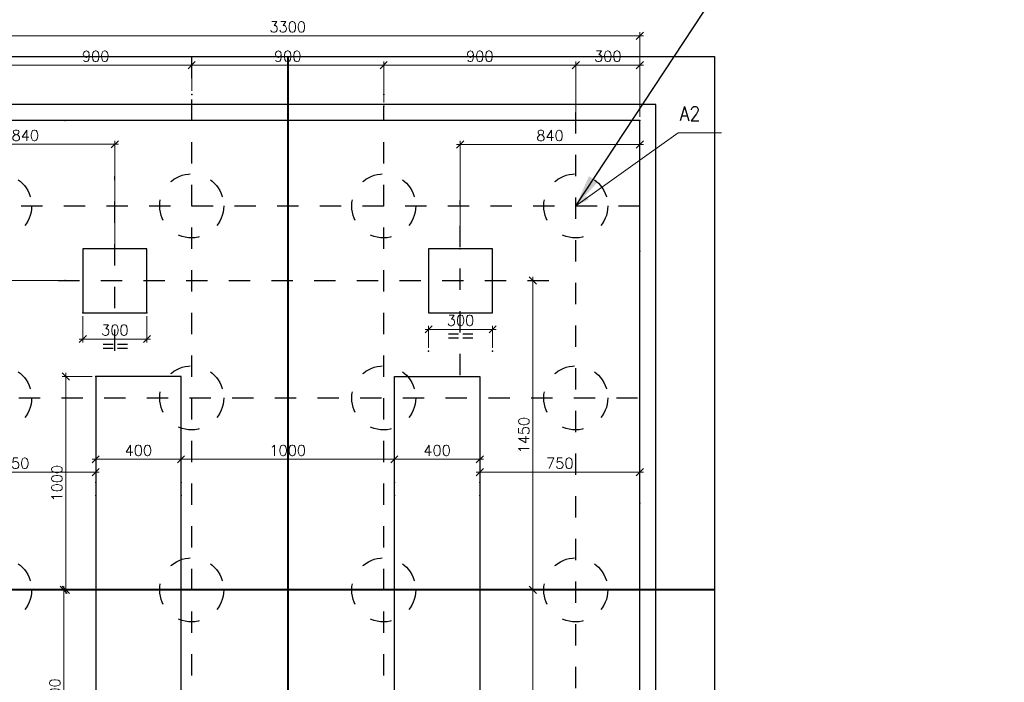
# Model space of a CAD drawing. Header units: inches. Extents: x 727810 to 1461440, y 2714588 to 5435005.
# Tile 39 of 233: x 728292.73 to 728297.34, y 2716085.36 to 2716088.46. Entities that reach past the tile are written whole.
import ezdxf
from ezdxf.enums import TextEntityAlignment as Align

# ---------------------------------------------------------------- set-up
doc = ezdxf.new("R2010")
doc.units = ezdxf.units.IN
doc.header["$MEASUREMENT"] = 0
for name, pattern in [('CENTER', [2, 1.25, -0.25, 0.25, -0.25]), ('DASHDOT', [1, 0.5, -0.25, 0, -0.25]), ('HIDDEN', [0.375, 0.25, -0.125])]:
    doc.linetypes.add(name, pattern=pattern)
doc.layers.add('DIM', color=1, linetype='Continuous')
doc.layers.add('Inverter Room', color=7, linetype='Continuous')
doc.layers.add('DIM.', color=6, linetype='Continuous', lineweight=20)
doc.styles.add('ROMANS', font='ROMANS.shx', dxfattribs={"height": 10})
doc.dimstyles.new('DIM-', dxfattribs={"dimscale": 0, "dimtxt": 0.15, "dimasz": 0.15, "dimexe": 0, "dimexo": 0, "dimgap": 0.15, "dimtad": 1, "dimdec": 0, "dimlfac": 1000, "dimzin": 0, "dimdsep": 46, "dimtxsty": 'ROMANS', "dimblk": 'OBLIQUE', "dimcen": 0, "dimclrd": 6, "dimclre": 6, "dimclrt": 3, "dimadec": 0, "dimazin": 0, "dimtfac": 1, "dimtdec": 0, "dimtmove": 2, "dimatfit": 3, "dimfxl": 1, "dimtolj": 1, "dimtzin": 0, "dimarcsym": 2})
doc.dimstyles.new('ROMANS$0', dxfattribs={"dimscale": 100, "dimtxt": 100, "dimasz": 1, "dimexe": 0.5, "dimexo": 0.5, "dimgap": 0.5, "dimtad": 1, "dimdec": 0, "dimrnd": 5, "dimdsep": 46, "dimtxsty": 'ROMANS', "dimblk": 'OBLIQUE', "dimcen": 1, "dimdle": 0.5, "dimclrd": 6, "dimclre": 6, "dimclrt": 3, "dimadec": 0, "dimazin": 0, "dimtfac": 1, "dimtdec": 0, "dimtix": 1, "dimtmove": 0, "dimatfit": 3, "dimldrblk": 'OBLIQUE', "dimfxl": 1, "dimtolj": 1, "dimtzin": 0, "dimarcsym": 0})
doc.dimstyles.new('ROMANS$7', dxfattribs={"dimscale": 100, "dimtxt": 2.5, "dimasz": 2, "dimexe": 20, "dimexo": 20, "dimgap": 0.5, "dimtad": 1, "dimdec": 0, "dimrnd": 5, "dimzin": 0, "dimdsep": 46, "dimtxsty": 'ROMANS', "dimcen": 0.09, "dimdle": 20, "dimclrd": 256, "dimclre": 256, "dimclrt": 3, "dimadec": 0, "dimazin": 0, "dimtfac": 20, "dimtdec": 0, "dimtix": 1, "dimtmove": 2, "dimatfit": 3, "dimfxl": 1, "dimtolj": 1, "dimtzin": 0, "dimarcsym": 0})

# ---------------------------------------------------------------- blocks, each defined once
blk = doc.blocks.new('_Oblique')
at = {"color": 0, "linetype": 'ByBlock', "lineweight": -2}
blk.add_line((-0.5, -0.5), (0.5, 0.5), dxfattribs=at)
blk = doc.blocks.new('*D96')
at = {"layer": 'Inverter Room', "color": 6, "lineweight": -2, "transparency": 16777216}
for p, q in [((2650924, -2589034), (2651924, -2589034)), ((2650974, -2589761), (2650974, -2588984)), ((2651874, -2589761), (2651874, -2588984))]:
    blk.add_line(p, q, dxfattribs=at)
at = {"layer": 'Inverter Room', "color": 0, "transparency": 16777216}
for p in [(2651874, -2589034), (2650974, -2589811, -158), (2651874, -2589811)]:
    blk.add_point(p, dxfattribs=at)
at = {"layer": 'Inverter Room', "color": 6, "lineweight": -2, "transparency": 16777216, "xscale": 100, "yscale": 100, "zscale": 100, "rotation": 180}
blk.add_blockref('_Oblique', (2650974, -2589034), dxfattribs=at)
at = {"layer": 'Inverter Room', "color": 6, "lineweight": -2, "transparency": 16777216, "xscale": 100, "yscale": 100, "zscale": 100}
blk.add_blockref('_Oblique', (2651874, -2589034), dxfattribs=at)
at = {"layer": 'Inverter Room', "color": 3, "transparency": 16777216, "insert": (2651424, -2588909), "char_height": 150, "attachment_point": 5, "style": 'ROMANS'}
blk.add_mtext('\\A1;300', dxfattribs=at)
blk = doc.blocks.new('*D99')
at = {"layer": 'Inverter Room', "color": 6, "lineweight": -2, "transparency": 16777216}
for p, q in [((2642824, -2589034), (2645624, -2589034)), ((2642874, -2589761), (2642874, -2588984)), ((2645574, -2589398), (2645574, -2588984))]:
    blk.add_line(p, q, dxfattribs=at)
at = {"layer": 'Inverter Room', "color": 0, "transparency": 16777216}
for p in [(2645574, -2589034), (2645574, -2589448, -143), (2642874, -2589811, -158)]:
    blk.add_point(p, dxfattribs=at)
at = {"layer": 'Inverter Room', "color": 6, "lineweight": -2, "transparency": 16777216, "xscale": 100, "yscale": 100, "zscale": 100, "rotation": 180}
blk.add_blockref('_Oblique', (2642874, -2589034), dxfattribs=at)
at = {"layer": 'Inverter Room', "color": 6, "lineweight": -2, "transparency": 16777216, "xscale": 100, "yscale": 100, "zscale": 100}
blk.add_blockref('_Oblique', (2645574, -2589034), dxfattribs=at)
at = {"layer": 'Inverter Room', "color": 3, "transparency": 16777216, "insert": (2644224, -2588909), "char_height": 150, "attachment_point": 5, "style": 'ROMANS'}
blk.add_mtext('\\A1;900', dxfattribs=at)
blk = doc.blocks.new('*D100')
at = {"layer": 'Inverter Room', "color": 6, "lineweight": -2, "transparency": 16777216}
for p, q in [((2648224, -2589034), (2651024, -2589034)), ((2648274, -2589398), (2648274, -2588984)), ((2650974, -2589761), (2650974, -2588984))]:
    blk.add_line(p, q, dxfattribs=at)
at = {"layer": 'Inverter Room', "color": 0, "transparency": 16777216}
for p in [(2650974, -2589034), (2648274, -2589448, -143), (2650974, -2589811)]:
    blk.add_point(p, dxfattribs=at)
at = {"layer": 'Inverter Room', "color": 6, "lineweight": -2, "transparency": 16777216, "xscale": 100, "yscale": 100, "zscale": 100, "rotation": 180}
blk.add_blockref('_Oblique', (2648274, -2589034), dxfattribs=at)
at = {"layer": 'Inverter Room', "color": 6, "lineweight": -2, "transparency": 16777216, "xscale": 100, "yscale": 100, "zscale": 100}
blk.add_blockref('_Oblique', (2650974, -2589034), dxfattribs=at)
at = {"layer": 'Inverter Room', "color": 3, "transparency": 16777216, "insert": (2649624, -2588909), "char_height": 150, "attachment_point": 5, "style": 'ROMANS'}
blk.add_mtext('\\A1;900', dxfattribs=at)
blk = doc.blocks.new('*D120')
at = {"layer": 'Inverter Room', "color": 6, "lineweight": -2, "transparency": 16777216}
for p, q in [((2641924, -2588622), (2651924, -2588622)), ((2641974, -2589761), (2641974, -2588572)), ((2651874, -2589761), (2651874, -2588572))]:
    blk.add_line(p, q, dxfattribs=at)
at = {"layer": 'Inverter Room', "color": 0, "transparency": 16777216}
for p in [(2651874, -2588622), (2641974, -2589811), (2651874, -2589811)]:
    blk.add_point(p, dxfattribs=at)
at = {"layer": 'Inverter Room', "color": 6, "lineweight": -2, "transparency": 16777216, "xscale": 100, "yscale": 100, "zscale": 100, "rotation": 180}
blk.add_blockref('_Oblique', (2641974, -2588622), dxfattribs=at)
at = {"layer": 'Inverter Room', "color": 6, "lineweight": -2, "transparency": 16777216, "xscale": 100, "yscale": 100, "zscale": 100}
blk.add_blockref('_Oblique', (2651874, -2588622), dxfattribs=at)
at = {"layer": 'Inverter Room', "color": 3, "transparency": 16777216, "insert": (2646924, -2588497), "char_height": 150, "attachment_point": 5, "style": 'ROMANS'}
blk.add_mtext('\\A1;3300', dxfattribs=at)
blk = doc.blocks.new('*D122')
at = {"layer": 'Inverter Room', "color": 6, "lineweight": -2, "transparency": 16777216}
for p, q in [((2648324, -2589034), (2645524, -2589034)), ((2645574, -2589398), (2645574, -2588984)), ((2648274, -2589562), (2648274, -2588984))]:
    blk.add_line(p, q, dxfattribs=at)
at = {"layer": 'Inverter Room', "color": 0, "transparency": 16777216}
for p in [(2645574, -2589034), (2645574, -2589448, -143), (2648274, -2589612, -144)]:
    blk.add_point(p, dxfattribs=at)
at = {"layer": 'Inverter Room', "color": 6, "lineweight": -2, "transparency": 16777216, "xscale": 100, "yscale": 100, "zscale": 100, "rotation": 180}
blk.add_blockref('_Oblique', (2645574, -2589034), dxfattribs=at)
at = {"layer": 'Inverter Room', "color": 6, "lineweight": -2, "transparency": 16777216, "xscale": 100, "yscale": 100, "zscale": 100}
blk.add_blockref('_Oblique', (2648274, -2589034), dxfattribs=at)
at = {"layer": 'Inverter Room', "color": 3, "transparency": 16777216, "insert": (2646924, -2588909), "char_height": 150, "attachment_point": 5, "style": 'ROMANS'}
blk.add_mtext('\\A1;900', dxfattribs=at)
blk = doc.blocks.new('*D124')
at = {"layer": 'Inverter Room', "color": 6, "lineweight": -2, "transparency": 16777216}
for p, q in [((2644174, -2594577), (2645474, -2594577)), ((2644224, -2594854), (2644224, -2594527)), ((2645424, -2594854), (2645424, -2594527))]:
    blk.add_line(p, q, dxfattribs=at)
at = {"layer": 'Inverter Room', "color": 0, "transparency": 16777216}
for p in [(2645424, -2594577), (2644224, -2594904), (2645424, -2594904)]:
    blk.add_point(p, dxfattribs=at)
at = {"layer": 'Inverter Room', "color": 6, "lineweight": -2, "transparency": 16777216, "xscale": 100, "yscale": 100, "zscale": 100, "rotation": 180}
blk.add_blockref('_Oblique', (2644224, -2594577), dxfattribs=at)
at = {"layer": 'Inverter Room', "color": 6, "lineweight": -2, "transparency": 16777216, "xscale": 100, "yscale": 100, "zscale": 100}
blk.add_blockref('_Oblique', (2645424, -2594577), dxfattribs=at)
at = {"layer": 'Inverter Room', "color": 3, "transparency": 16777216, "insert": (2644824, -2594452), "char_height": 150, "attachment_point": 5, "style": 'ROMANS'}
blk.add_mtext('\\A1;400', dxfattribs=at)
blk = doc.blocks.new('*D125')
at = {"layer": 'Inverter Room', "color": 6, "lineweight": -2, "transparency": 16777216}
for p, q in [((2645374, -2594577), (2648474, -2594577)), ((2645424, -2595035), (2645424, -2594527)), ((2648424, -2594854), (2648424, -2594527))]:
    blk.add_line(p, q, dxfattribs=at)
at = {"layer": 'Inverter Room', "color": 0, "transparency": 16777216}
for p in [(2648424, -2594577), (2648424, -2594904), (2645424, -2595085)]:
    blk.add_point(p, dxfattribs=at)
at = {"layer": 'Inverter Room', "color": 6, "lineweight": -2, "transparency": 16777216, "xscale": 100, "yscale": 100, "zscale": 100, "rotation": 180}
blk.add_blockref('_Oblique', (2645424, -2594577), dxfattribs=at)
at = {"layer": 'Inverter Room', "color": 6, "lineweight": -2, "transparency": 16777216, "xscale": 100, "yscale": 100, "zscale": 100}
blk.add_blockref('_Oblique', (2648424, -2594577), dxfattribs=at)
at = {"layer": 'Inverter Room', "color": 3, "transparency": 16777216, "insert": (2646924, -2594452), "char_height": 150, "attachment_point": 5, "style": 'ROMANS'}
blk.add_mtext('\\A1;1000', dxfattribs=at)
blk = doc.blocks.new('*D126')
at = {"layer": 'Inverter Room', "color": 6, "lineweight": -2, "transparency": 16777216}
for p, q in [((2648374, -2594577), (2649674, -2594577)), ((2648424, -2595035), (2648424, -2594527)), ((2649624, -2594854), (2649624, -2594527))]:
    blk.add_line(p, q, dxfattribs=at)
at = {"layer": 'Inverter Room', "color": 0, "transparency": 16777216}
for p in [(2649624, -2594577), (2649624, -2594904), (2648424, -2595085)]:
    blk.add_point(p, dxfattribs=at)
at = {"layer": 'Inverter Room', "color": 6, "lineweight": -2, "transparency": 16777216, "xscale": 100, "yscale": 100, "zscale": 100, "rotation": 180}
blk.add_blockref('_Oblique', (2648424, -2594577), dxfattribs=at)
at = {"layer": 'Inverter Room', "color": 6, "lineweight": -2, "transparency": 16777216, "xscale": 100, "yscale": 100, "zscale": 100}
blk.add_blockref('_Oblique', (2649624, -2594577), dxfattribs=at)
at = {"layer": 'Inverter Room', "color": 3, "transparency": 16777216, "insert": (2649024, -2594452), "char_height": 150, "attachment_point": 5, "style": 'ROMANS'}
blk.add_mtext('\\A1;400', dxfattribs=at)
blk = doc.blocks.new('*D127')
at = {"layer": 'Inverter Room', "color": 6, "lineweight": -2, "transparency": 16777216}
for p, q in [((2649574, -2594758), (2651924, -2594758)), ((2649624, -2595035), (2649624, -2594708)), ((2651874, -2595145), (2651874, -2594708))]:
    blk.add_line(p, q, dxfattribs=at)
at = {"layer": 'Inverter Room', "color": 0, "transparency": 16777216}
for p in [(2651874, -2594758), (2649624, -2595085), (2651874, -2595195)]:
    blk.add_point(p, dxfattribs=at)
at = {"layer": 'Inverter Room', "color": 6, "lineweight": -2, "transparency": 16777216, "xscale": 100, "yscale": 100, "zscale": 100, "rotation": 180}
blk.add_blockref('_Oblique', (2649624, -2594758), dxfattribs=at)
at = {"layer": 'Inverter Room', "color": 6, "lineweight": -2, "transparency": 16777216, "xscale": 100, "yscale": 100, "zscale": 100}
blk.add_blockref('_Oblique', (2651874, -2594758), dxfattribs=at)
at = {"layer": 'Inverter Room', "color": 3, "transparency": 16777216, "insert": (2650749, -2594633), "char_height": 150, "attachment_point": 5, "style": 'ROMANS'}
blk.add_mtext('\\A1;750', dxfattribs=at)
blk = doc.blocks.new('*D118')
at = {"layer": 'Inverter Room', "color": 6, "lineweight": -2, "transparency": 16777216}
for p, q in [((2644274, -2594758), (2641924, -2594758)), ((2641974, -2595145), (2641974, -2594708)), ((2644224, -2595035), (2644224, -2594708))]:
    blk.add_line(p, q, dxfattribs=at)
at = {"layer": 'Inverter Room', "color": 0, "transparency": 16777216}
for p in [(2641974, -2594758), (2644224, -2595085), (2641974, -2595195)]:
    blk.add_point(p, dxfattribs=at)
at = {"layer": 'Inverter Room', "color": 6, "lineweight": -2, "transparency": 16777216, "xscale": 100, "yscale": 100, "zscale": 100, "rotation": 180}
blk.add_blockref('_Oblique', (2641974, -2594758), dxfattribs=at)
at = {"layer": 'Inverter Room', "color": 6, "lineweight": -2, "transparency": 16777216, "xscale": 100, "yscale": 100, "zscale": 100}
blk.add_blockref('_Oblique', (2644224, -2594758), dxfattribs=at)
at = {"layer": 'Inverter Room', "color": 3, "transparency": 16777216, "insert": (2643099, -2594633), "char_height": 150, "attachment_point": 5, "style": 'ROMANS'}
blk.add_mtext('\\A1;750', dxfattribs=at)
blk = doc.blocks.new('*D128')
at = {"layer": 'Inverter Room', "color": 6, "lineweight": -2, "transparency": 16777216}
for p, q in [((2643805, -2593363), (2643805, -2596463)), ((2644174, -2593413), (2643755, -2593413)), ((2644174, -2596413), (2643755, -2596413))]:
    blk.add_line(p, q, dxfattribs=at)
at = {"layer": 'Inverter Room', "color": 0, "transparency": 16777216}
for p in [(2644224, -2593413), (2643805, -2596413), (2644224, -2596413)]:
    blk.add_point(p, dxfattribs=at)
at = {"layer": 'Inverter Room', "color": 6, "lineweight": -2, "transparency": 16777216, "xscale": 100, "yscale": 100, "zscale": 100}
for p, rotation in [((2643805, -2593413), 90), ((2643805, -2596413), 270)]:
    blk.add_blockref('_Oblique', p, dxfattribs=dict(at, rotation=rotation))
at = {"layer": 'Inverter Room', "color": 3, "transparency": 16777216, "insert": (2643680, -2594913), "char_height": 150, "attachment_point": 5, "rotation": 90, "style": 'ROMANS'}
blk.add_mtext('\\A1;1000', dxfattribs=at)
blk = doc.blocks.new('*D132')
at = {"layer": 'Inverter Room', "color": 6, "lineweight": -2, "transparency": 16777216}
for p, q in [((2644174, -2596413), (2643725, -2596413)), ((2643775, -2596363), (2643775, -2599466)), ((2644174, -2599416), (2643725, -2599416))]:
    blk.add_line(p, q, dxfattribs=at)
at = {"layer": 'Inverter Room', "color": 0, "transparency": 16777216}
for p in [(2644224, -2596413), (2643775, -2599416), (2644224, -2599416)]:
    blk.add_point(p, dxfattribs=at)
at = {"layer": 'Inverter Room', "color": 6, "lineweight": -2, "transparency": 16777216, "xscale": 100, "yscale": 100, "zscale": 100}
for p, rotation in [((2643775, -2596413), 90), ((2643775, -2599416), 270)]:
    blk.add_blockref('_Oblique', p, dxfattribs=dict(at, rotation=rotation))
at = {"layer": 'Inverter Room', "color": 3, "transparency": 16777216, "insert": (2643650, -2597914), "char_height": 150, "attachment_point": 5, "rotation": 90, "style": 'ROMANS'}
blk.add_mtext('\\A1;1000', dxfattribs=at)
blk = doc.blocks.new('*D110')
at = {"layer": 'Inverter Room', "color": 6, "lineweight": -2, "ltscale": 3, "transparency": 16777216}
for p, q in [((2644044, -2592566), (2644044, -2592936)), ((2644944, -2592566), (2644944, -2592936)), ((2643994, -2592886), (2644994, -2592886))]:
    blk.add_line(p, q, dxfattribs=at)
at = {"layer": 'Inverter Room', "color": 0, "linetype": 'DASHDOT', "ltscale": 3, "transparency": 16777216}
for p in [(2644044, -2592516, -3784798), (2644944, -2592516, -3784798), (2644944, -2592886)]:
    blk.add_point(p, dxfattribs=at)
at = {"layer": 'Inverter Room', "color": 6, "linetype": 'DASHDOT', "lineweight": -2, "ltscale": 3, "transparency": 16777216, "xscale": 100, "yscale": 100, "zscale": 100, "rotation": 180}
blk.add_blockref('_Oblique', (2644044, -2592886), dxfattribs=at)
at = {"layer": 'Inverter Room', "color": 6, "linetype": 'DASHDOT', "lineweight": -2, "ltscale": 3, "transparency": 16777216, "xscale": 100, "yscale": 100, "zscale": 100}
blk.add_blockref('_Oblique', (2644944, -2592886), dxfattribs=at)
at = {"layer": 'Inverter Room', "color": 3, "linetype": 'DASHDOT', "ltscale": 3, "transparency": 16777216, "insert": (2644494, -2592761), "char_height": 150, "attachment_point": 5, "style": 'ROMANS'}
blk.add_mtext('\\A1;300', dxfattribs=at)
blk = doc.blocks.new('*D111')
at = {"layer": 'Inverter Room', "color": 6, "lineweight": -2, "ltscale": 3, "transparency": 16777216}
for p, q in [((2649854, -2592750), (2648854, -2592750)), ((2648904, -2593008), (2648904, -2592700)), ((2649804, -2593008), (2649804, -2592700))]:
    blk.add_line(p, q, dxfattribs=at)
at = {"layer": 'Inverter Room', "color": 0, "linetype": 'DASHDOT', "ltscale": 3, "transparency": 16777216}
for p in [(2648904, -2592750), (2648904, -2593058, -2307323), (2649804, -2593058, -2307323)]:
    blk.add_point(p, dxfattribs=at)
at = {"layer": 'Inverter Room', "color": 6, "linetype": 'DASHDOT', "lineweight": -2, "ltscale": 3, "transparency": 16777216, "xscale": 100, "yscale": 100, "zscale": 100, "rotation": 180}
blk.add_blockref('_Oblique', (2648904, -2592750), dxfattribs=at)
at = {"layer": 'Inverter Room', "color": 6, "linetype": 'DASHDOT', "lineweight": -2, "ltscale": 3, "transparency": 16777216, "xscale": 100, "yscale": 100, "zscale": 100}
blk.add_blockref('_Oblique', (2649804, -2592750), dxfattribs=at)
at = {"layer": 'Inverter Room', "color": 3, "linetype": 'DASHDOT', "ltscale": 3, "transparency": 16777216, "insert": (2649354, -2592625), "char_height": 150, "attachment_point": 5, "style": 'ROMANS'}
blk.add_mtext('\\A1;300', dxfattribs=at)
blk = doc.blocks.new('*D103')
at = {"layer": 'Inverter Room', "color": 6, "lineweight": -2, "transparency": 16777216}
for p, q in [((2650320, -2596413), (2650320, -2596413)), ((2650370, -2600063), (2650370, -2596363)), ((2650320, -2600013), (2650320, -2600013))]:
    blk.add_line(p, q, dxfattribs=at)
at = {"layer": 'Inverter Room', "color": 0, "transparency": 16777216}
for p in [(2650370, -2596413), (2650370, -2596413), (2650370, -2600013)]:
    blk.add_point(p, dxfattribs=at)
at = {"layer": 'Inverter Room', "color": 6, "lineweight": -2, "transparency": 16777216, "xscale": 100, "yscale": 100, "zscale": 100}
for p, rotation in [((2650370, -2596413), 90.00202237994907), ((2650370, -2600013), 270.002022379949)]:
    blk.add_blockref('_Oblique', p, dxfattribs=dict(at, rotation=rotation))
at = {"layer": 'Inverter Room', "color": 3, "transparency": 16777216, "insert": (2650495, -2598213), "char_height": 150, "attachment_point": 5, "rotation": 270.002, "style": 'ROMANS'}
blk.add_mtext('\\A1;1200', dxfattribs=at)
blk = doc.blocks.new('*D130')
at = {"layer": 'Inverter Room', "color": 6, "lineweight": -2, "transparency": 16777216}
for p, q in [((2650370, -2596463), (2650370, -2592013)), ((2650420, -2592063), (2650420, -2592063)), ((2650420, -2596413), (2650420, -2596413))]:
    blk.add_line(p, q, dxfattribs=at)
at = {"layer": 'Inverter Room', "color": 0, "transparency": 16777216}
for p in [(2650370, -2592063), (2650370, -2592063), (2650370, -2596413)]:
    blk.add_point(p, dxfattribs=at)
at = {"layer": 'Inverter Room', "color": 6, "lineweight": -2, "transparency": 16777216, "xscale": 100, "yscale": 100, "zscale": 100}
for p, rotation in [((2650370, -2592063), 90), ((2650370, -2596413), 270)]:
    blk.add_blockref('_Oblique', p, dxfattribs=dict(at, rotation=rotation))
at = {"layer": 'Inverter Room', "color": 3, "transparency": 16777216, "insert": (2650245, -2594238), "char_height": 150, "attachment_point": 5, "rotation": 90, "style": 'ROMANS'}
blk.add_mtext('\\A1;1450', dxfattribs=at)
blk = doc.blocks.new('*D104')
at = {"layer": 'Inverter Room', "color": 6, "lineweight": -2, "transparency": 16777216}
for p, q in [((2644059, -2596413), (2641188, -2596413)), ((2641238, -2600065), (2641238, -2596363)), ((2644059, -2600015), (2641188, -2600015))]:
    blk.add_line(p, q, dxfattribs=at)
at = {"layer": 'Inverter Room', "color": 0, "transparency": 16777216}
for p in [(2641238, -2596413), (2644109, -2596413), (2644109, -2600015)]:
    blk.add_point(p, dxfattribs=at)
at = {"layer": 'Inverter Room', "color": 6, "lineweight": -2, "transparency": 16777216, "xscale": 100, "yscale": 100, "zscale": 100}
for p, rotation in [((2641238, -2596413), 90), ((2641238, -2600015), 270)]:
    blk.add_blockref('_Oblique', p, dxfattribs=dict(at, rotation=rotation))
at = {"layer": 'Inverter Room', "color": 3, "transparency": 16777216, "insert": (2641113, -2598214), "char_height": 150, "attachment_point": 5, "rotation": 90, "style": 'ROMANS'}
blk.add_mtext('\\A1;1200', dxfattribs=at)
blk = doc.blocks.new('*D105')
at = {"layer": 'Inverter Room', "color": 6, "lineweight": -2, "transparency": 16777216}
for p, q in [((2641238, -2592113), (2641238, -2589761)), ((2643743, -2589811), (2641188, -2589811)), ((2643743, -2592063), (2641188, -2592063))]:
    blk.add_line(p, q, dxfattribs=at)
at = {"layer": 'Inverter Room', "color": 0, "transparency": 16777216}
for p in [(2641238, -2589811), (2643793, -2589811), (2643793, -2592063)]:
    blk.add_point(p, dxfattribs=at)
at = {"layer": 'Inverter Room', "color": 6, "lineweight": -2, "transparency": 16777216, "xscale": 100, "yscale": 100, "zscale": 100}
for p, rotation in [((2641238, -2589811), 90), ((2641238, -2592063), 270)]:
    blk.add_blockref('_Oblique', p, dxfattribs=dict(at, rotation=rotation))
at = {"layer": 'Inverter Room', "color": 3, "transparency": 16777216, "insert": (2641113, -2590937), "char_height": 150, "attachment_point": 5, "rotation": 90, "style": 'ROMANS'}
blk.add_mtext('\\A1;750', dxfattribs=at)
blk = doc.blocks.new('*D114')
at = {"layer": 'Inverter Room', "color": 6, "lineweight": -2, "transparency": 16777216}
for p, q in [((2641925, -2590148), (2644544, -2590148)), ((2641975, -2591566), (2641975, -2590098)), ((2644494, -2591568), (2644494, -2590098))]:
    blk.add_line(p, q, dxfattribs=at)
at = {"layer": 'Inverter Room', "color": 0, "transparency": 16777216}
for p in [(2644494, -2590148), (2641975, -2591616), (2644494, -2591618, -1477474)]:
    blk.add_point(p, dxfattribs=at)
at = {"layer": 'Inverter Room', "color": 6, "lineweight": -2, "transparency": 16777216, "xscale": 100, "yscale": 100, "zscale": 100, "rotation": 180}
blk.add_blockref('_Oblique', (2641975, -2590148), dxfattribs=at)
at = {"layer": 'Inverter Room', "color": 6, "lineweight": -2, "transparency": 16777216, "xscale": 100, "yscale": 100, "zscale": 100}
blk.add_blockref('_Oblique', (2644494, -2590148), dxfattribs=at)
at = {"layer": 'Inverter Room', "color": 3, "transparency": 16777216, "insert": (2643235, -2590023), "char_height": 150, "attachment_point": 5, "style": 'ROMANS'}
blk.add_mtext('\\A1;840', dxfattribs=at)
blk = doc.blocks.new('*D117')
at = {"layer": 'Inverter Room', "color": 6, "lineweight": -2, "ltscale": 3, "transparency": 16777216}
for p, q in [((2649298, -2590151), (2651924, -2590151)), ((2649348, -2591566), (2649348, -2590101)), ((2651874, -2591598), (2651874, -2590101))]:
    blk.add_line(p, q, dxfattribs=at)
at = {"layer": 'Inverter Room', "color": 0, "linetype": 'DASHDOT', "ltscale": 3, "transparency": 16777216}
for p in [(2651874, -2590151), (2649348, -2591616, 38), (2651874, -2591648)]:
    blk.add_point(p, dxfattribs=at)
at = {"layer": 'Inverter Room', "color": 6, "linetype": 'DASHDOT', "lineweight": -2, "ltscale": 3, "transparency": 16777216, "xscale": 100, "yscale": 100, "zscale": 100, "rotation": 180}
blk.add_blockref('_Oblique', (2649348, -2590151), dxfattribs=at)
at = {"layer": 'Inverter Room', "color": 6, "linetype": 'DASHDOT', "lineweight": -2, "ltscale": 3, "transparency": 16777216, "xscale": 100, "yscale": 100, "zscale": 100}
blk.add_blockref('_Oblique', (2651874, -2590151), dxfattribs=at)
at = {"layer": 'Inverter Room', "color": 3, "linetype": 'DASHDOT', "ltscale": 3, "transparency": 16777216, "insert": (2650611, -2590026), "char_height": 150, "attachment_point": 5, "style": 'ROMANS'}
blk.add_mtext('\\A1;840', dxfattribs=at)
blk = doc.blocks.new('it2')
at = {"layer": 'Inverter Room', "linetype": 'CENTER', "ltscale": 3}
for p, q in [((2645573.9, -2603015.6, -744), (2645574, -2588918.3, -144)), ((2648273.9, -2603015.6, -744), (2648274, -2589611.7, -144)), ((2650973.7, -2603195.6, -744), (2650973.6, -2589630.7, -144)), ((2646924, -2589810.9), (2646923.9, -2603015.6)), ((2644494, -2593050.5, -319.9), (2644494, -2590595.4, -215.4)), ((2641974.4, -2591013.2), (2651873.6, -2591013.2)), ((2649347.5, -2593392.6, -18.2), (2649347.6, -2590937.5, 86.3)), ((2643694.9, -2592063.2), (2650672.3, -2592063.2)), ((2641944.3, -2593713.2), (2651843.6, -2593713.2)), ((2641944.3, -2596413.2), (2651843.6, -2596413.2))]:
    blk.add_line(p, q, dxfattribs=at)
at = {"layer": 'Inverter Room', "color": 8}
blk.add_lwpolyline([(2652098.6, -2603240.6), (2652098.7, -2589585.9), (2641749.4, -2589585.9), (2641749.3, -2603240.6)], close=True, dxfattribs=at)
at = {"layer": 'Inverter Room', "color": 4}
blk.add_lwpolyline([(2651873.6, -2603015.6), (2651873.7, -2589810.9), (2641974.4, -2589810.9), (2641974.3, -2603015.6)], close=True, dxfattribs=at)
at = {"layer": 'Inverter Room', "ltscale": 0.5}
for points, elevation in [([(2644044.2, -2592515.9), (2644944.2, -2592515.9), (2644944.2, -2591615.9), (2644044.2, -2591615.9)], -1477475.1), ([(2648904.3, -2592515.9), (2649804.3, -2592515.9), (2649804.3, -2591615.9), (2648904.3, -2591615.9)], -1477565.7)]:
    blk.add_lwpolyline(points, close=True, dxfattribs=dict(at, elevation=elevation))
at = {"layer": 'Inverter Room', "color": 2}
for points in [[(2644224.2, -2599415.7), (2645424.2, -2599415.7), (2645424.2, -2593413.2), (2644224.2, -2593413.2)], [(2649624.2, -2599415.7), (2648424.2, -2599415.7), (2648424.2, -2593413.2), (2649624.2, -2593413.2)]]:
    blk.add_lwpolyline(points, close=True, dxfattribs=at)
at = {"layer": 'Inverter Room', "color": 8, "linetype": 'HIDDEN', "ltscale": 7}
for centre in [(2642874, -2591013.2, 444), (2645573.9, -2591013.2), (2648273.9, -2591013.2), (2650973.7, -2591013.2, 444), (2642874, -2593713.2), (2645573.9, -2593713.2), (2648273.9, -2593713.2), (2650973.7, -2593713.2), (2642874, -2596413.2), (2645573.9, -2596413.2), (2648273.9, -2596413.2), (2650973.7, -2596413.2)]:
    blk.add_circle(centre, 450, dxfattribs=at)
at = {"layer": 'Inverter Room', "color": 3, "linetype": 'Continuous', "style": 'ROMANS', "width": 0.9}
for s, p in [('A2', (2652578.9, -2589816.2, 444)), ('==', (2649354.4, -2592926.1)), ('==', (2644500.5, -2593071.4))]:
    blk.add_text(s, height=200, dxfattribs=at).set_placement(p, align=Align.CENTER)
at = {"layer": 'Inverter Room'}
for base, p1, p2, picture, middle in [((2651873.7, -2588621.8), (2641974.4, -2589810.9), (2651873.7, -2589810.9), '*D120', (2646924, -2588496.8)), ((2645574, -2589034), (2642874, -2589810.9, -158.3), (2645574, -2589447.9, -143), '*D99', (2644224, -2588909)), ((2645574, -2589034), (2648274, -2589611.7, -144), (2645574, -2589447.9, -143), '*D122', (2646924, -2588909)), ((2650973.7, -2589034), (2648274, -2589447.9, -143), (2650973.7, -2589810.9), '*D100', (2649623.8, -2588909)), ((2644494.4, -2590148, -1477475.1), (2641974.6, -2591615.9, -1477475.1), (2644494.4, -2591618.5, -2954949.1), '*D114', (2643234.5, -2590023, -1477475.1)), ((2645424.2, -2594577.3), (2644224.2, -2594903.8), (2645424.2, -2594903.8), '*D124', (2644824.2, -2594452.3)), ((2648424.2, -2594577.3), (2645424.2, -2595084.6), (2648424.2, -2594903.8), '*D125', (2646924.2, -2594452.3)), ((2649624.2, -2594577.3), (2648424.2, -2595084.6), (2649624.2, -2594903.8), '*D126', (2649024.2, -2594452.3)), ((2641974.4, -2594758.1), (2644224.2, -2595084.6), (2641974.4, -2595195.3), '*D118', (2643099.3, -2594633.1)), ((2651873.6, -2594758.1), (2649624.2, -2595084.6), (2651873.6, -2595195.3), '*D127', (2650748.9, -2594633.1))]:
    dim = blk.add_linear_dim(base=base, p1=p1, p2=p2, dimstyle='ROMANS$0', override={"dimlfac": 0.33333, "dimfxl": 75, "dimarcsym": 2}, dxfattribs=at)
    dim.commit()
    dim.dimension.update_dxf_attribs({"geometry": picture, "text_midpoint": middle})
for base, p1, p2, angle, picture, middle in [((2651873.7, -2589034), (2650973.7, -2589810.9, -158.3), (2651873.7, -2589810.9), 180, '*D96', (2651423.7, -2588909)), ((2641237.9, -2589810.9), (2643793.5, -2592063.2), (2643793.5, -2589810.9), 90, '*D105', (2641112.9, -2590937.1)), ((2643805.4, -2596413.2), (2644224.2, -2593413.2), (2644224.2, -2596413.2), 90, '*D128', (2643680.4, -2594913.2)), ((2641237.9, -2596413.2), (2644109.2, -2600015.2), (2644109.2, -2596413.2), 90, '*D104', (2641112.9, -2598214.2)), ((2643774.6, -2599415.7), (2644224.2, -2596413.2), (2644224.2, -2599415.7), 90, '*D132', (2643649.6, -2597914.5))]:
    dim = blk.add_linear_dim(base=base, p1=p1, p2=p2, angle=angle, dimstyle='ROMANS$0', override={"dimlfac": 0.33333, "dimfxl": 75, "dimarcsym": 2}, dxfattribs=at)
    dim.commit()
    dim.dimension.update_dxf_attribs({"geometry": picture, "text_midpoint": middle})
at = {"layer": 'Inverter Room', "color": 8, "linetype": 'DASHDOT', "ltscale": 3}
for base, p1, p2, picture, middle in [((2651873.9, -2590150.8, -1477475.1), (2649347.8, -2591615.9, -1477436.7), (2651873.9, -2591648, -1477475.1), '*D117', (2650610.8, -2590025.8, -1477475.1)), ((2644944.2, -2592886, 2307322.8), (2644044.2, -2592515.9, -1477475.1), (2644944.2, -2592515.9, -1477475.1), '*D110', (2644494.2, -2592761, 2307322.8))]:
    dim = blk.add_linear_dim(base=base, p1=p1, p2=p2, dimstyle='ROMANS$0', override={"dimlfac": 0.33333, "dimfxl": 75, "dimarcsym": 2}, dxfattribs=at)
    dim.commit()
    dim.dimension.update_dxf_attribs({"geometry": picture, "text_midpoint": middle})
at = {"layer": 'Inverter Room'}
for p1, p2, picture, middle in [((2650370.2, -2596413.2), (2650370.2, -2592063.2), '*D130', (2650245.2, -2594238.2)), ((2650370.3, -2600013.2), (2650370.2, -2596413.2), '*D103', (2650495.2, -2598213.2))]:
    dim = blk.add_aligned_dim(p1=p1, p2=p2, distance=0, dimstyle='ROMANS$0', override={"dimlfac": 0.33333, "dimfxl": 75, "dimarcsym": 2}, dxfattribs=at)
    dim.commit()
    dim.dimension.update_dxf_attribs({"geometry": picture, "text_midpoint": middle})
at = {"layer": 'Inverter Room', "color": 8, "linetype": 'DASHDOT', "ltscale": 3}
dim = blk.add_linear_dim(base=(2648904.3, -2592750.2, 2307322.8), p1=(2649804.3, -2593058.5), p2=(2648904.3, -2593058.5), angle=180, dimstyle='ROMANS$0', override={"dimlfac": 0.33333, "dimfxl": 75, "dimarcsym": 2}, dxfattribs=at)
dim.commit()
dim.dimension.update_dxf_attribs({"geometry": '*D111', "text_midpoint": (2649354.3, -2592625.2, 2307322.8)})
at = {"layer": 'Inverter Room', "ltscale": 0.5}
blk.add_leader([(2650973.7, -2591013.2), (2652411.6, -2589985.2), (2653023.4, -2589985.2)], dimstyle='ROMANS$7', override={"dimtxt": 150, "dimgap": 0.5, "dimtad": 0, "dimtfill": 1, "dimarcsym": 1}, dxfattribs=at)
blk = doc.blocks.new('A$C56E2447D')
at = {"color": 3, "lineweight": 40}
for p, q in [((-24.6706, -8.9297, 0.148), (-24.6706, -13.9297, 0.148)), ((-22.6706, -11.4297, 0.148), (-26.6706, -11.4297, 0.148))]:
    blk.add_line(p, q, dxfattribs=at)
at = {"layer": 'DIM', "ltscale": 0.5, "elevation": 0.148}
blk.add_lwpolyline([(-26.6706, -8.9297), (-22.6706, -8.9297), (-22.6706, -13.9297), (-26.6706, -13.9297), (-26.6706, -8.9297)], dxfattribs=at)
at = {"layer": 'DIM.', "xscale": 0.0003333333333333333, "yscale": 0.0003333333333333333, "zscale": 0.0003333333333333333}
blk.add_blockref('it2', (-906.9786, 854.0413, 0.148), dxfattribs=at)
blk.add_blockref('it2', (-906.9786, 854.0413, 0.148), dxfattribs=at)
at = {"color": 3, "lineweight": 40}
blk.add_leader([(-23.3207, -9.6297, 0.148), (-22.212, -7.9472, 0.148), (-21.3125, -7.9472, 0.148)], dimstyle='DIM-', override={"dimscale": 1, "dimtad": 0}, dxfattribs=at)
blk.add_leader([(-23.3207, -9.6297, 0.148), (-22.212, -7.9472, 0.148), (-21.3125, -7.9472, 0.148)], dimstyle='DIM-', override={"dimscale": 1, "dimtad": 0}, dxfattribs=at)

msp = doc.modelspace()

# ---------------------------------------------------------------- block references
msp.add_blockref('A$C56E2447D', (728318.65452, 2716097.2204))

doc.saveas('drawing.dxf')
